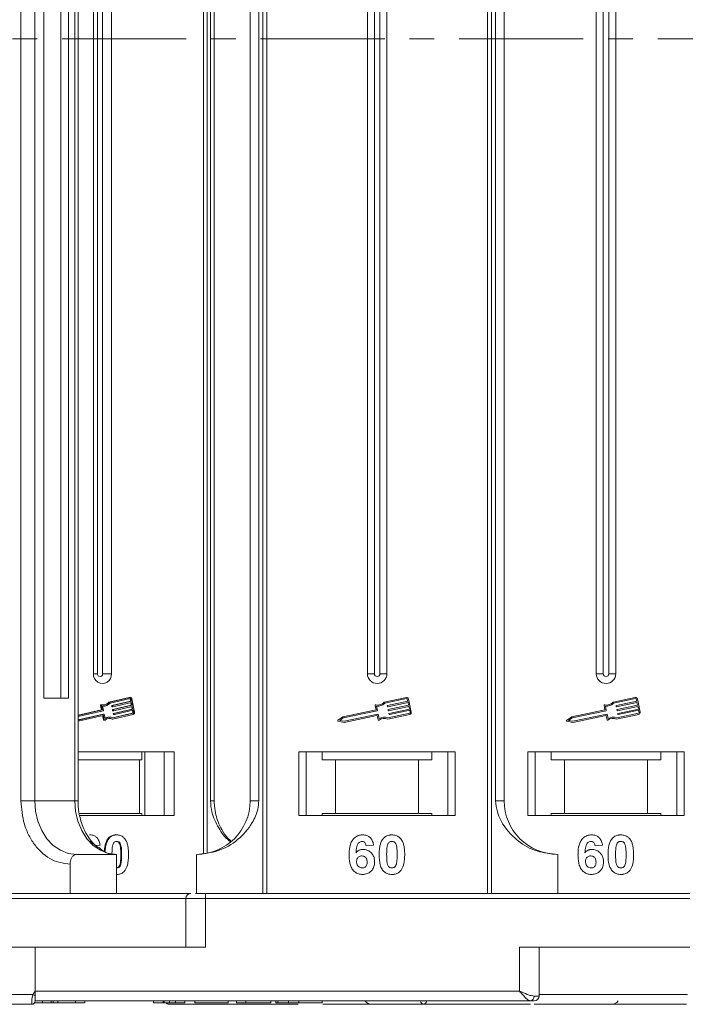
# Model space of a CAD drawing. Header units: millimetres. Extents: x -855 to 619, y 109 to 1142.
# Tile 8 of 74: x -284 to -216, y 344 to 445. Entities that reach past the tile are written whole.
import ezdxf

# ---------------------------------------------------------------- set-up
doc = ezdxf.new("R2010")
doc.units = ezdxf.units.MM
doc.linetypes.add('CENTERX2', pattern=[20.32, 12.7, -2.54, 2.54, -2.54])

msp = doc.modelspace()

# ---------------------------------------------------------------- linework, layer by layer
at = {"color": 7, "linetype": 'Continuous', "lineweight": 15}
for p, q in [((-259.351, 530.098), (-259.351, 442.598)), ((-258.932, 442.598), (-258.932, 530.098)), ((-236.356, 530.098), (-236.356, 442.598)), ((-235.936, 442.598), (-235.936, 530.098)), ((-265.412, 526.049), (-265.412, 442.598)), ((-265.046, 442.598), (-265.046, 525.987)), ((-284.1, 520.598), (-284.1, 442.598)), ((-282.694, 442.598), (-282.694, 520.598)), ((-278.594, 520.598), (-278.594, 442.598)), ((-278.258, 442.598), (-278.258, 520.598)), ((-264.707, 520.598), (-264.707, 442.598)), ((-264.318, 442.598), (-264.318, 520.598)), ((-260.644, 520.598), (-260.644, 442.598)), ((-259.758, 442.598), (-259.758, 520.598)), ((-235.529, 520.598), (-235.529, 442.598)), ((-234.644, 442.598), (-234.644, 520.598)), ((-281.748, 510.098), (-281.748, 442.598)), ((-280.001, 442.598), (-280.001, 510.098)), ((-279.225, 442.598), (-279.225, 510.098)), ((-276.672, 507.598), (-276.672, 442.598)), ((-276.257, 507.598), (-276.257, 442.598)), ((-275.735, 442.598), (-275.735, 507.598)), ((-274.84, 442.598), (-274.84, 507.598)), ((-248.644, 507.598), (-248.644, 442.598)), ((-247.929, 507.598), (-247.929, 442.598)), ((-247.359, 442.598), (-247.359, 507.598)), ((-246.644, 442.598), (-246.644, 507.598)), ((-225.214, 507.598), (-225.214, 442.598)), ((-224.499, 507.598), (-224.499, 442.598)), ((-223.929, 442.598), (-223.929, 507.598)), ((-223.214, 442.598), (-223.214, 507.598)), ((-284.1, 442.598), (-284.1, 364.598)), ((-282.694, 364.598), (-282.694, 442.598)), ((-281.748, 442.598), (-281.748, 375.098)), ((-280.001, 375.098), (-280.001, 442.598)), ((-279.225, 375.098), (-279.225, 442.598)), ((-278.594, 442.598), (-278.594, 364.598)), ((-278.258, 364.598), (-278.258, 442.598)), ((-276.672, 442.598), (-276.672, 377.598)), ((-276.257, 442.598), (-276.257, 377.598)), ((-275.735, 377.598), (-275.735, 442.598)), ((-274.84, 377.598), (-274.84, 442.598)), ((-265.412, 442.598), (-265.412, 359.147)), ((-265.046, 359.209), (-265.046, 442.598)), ((-264.707, 442.598), (-264.707, 364.598)), ((-264.318, 364.598), (-264.318, 442.598)), ((-260.644, 442.598), (-260.644, 364.598)), ((-259.758, 364.598), (-259.758, 442.598)), ((-259.351, 442.598), (-259.351, 355.098)), ((-258.932, 355.098), (-258.932, 442.598)), ((-248.644, 442.598), (-248.644, 377.598)), ((-247.929, 442.598), (-247.929, 377.598)), ((-247.359, 377.598), (-247.359, 442.598)), ((-246.644, 377.598), (-246.644, 442.598)), ((-236.356, 442.598), (-236.356, 355.098)), ((-235.936, 355.098), (-235.936, 442.598)), ((-235.529, 442.598), (-235.529, 364.598)), ((-234.644, 364.598), (-234.644, 442.598)), ((-225.214, 442.598), (-225.214, 377.598)), ((-224.499, 442.598), (-224.499, 377.598)), ((-223.929, 377.598), (-223.929, 442.598)), ((-223.214, 377.598), (-223.214, 442.598)), ((-276.257, 377.598), (-276.672, 377.598)), ((-274.84, 377.598), (-275.735, 377.598)), ((-247.929, 377.598), (-248.644, 377.598)), ((-246.644, 377.598), (-247.359, 377.598)), ((-224.499, 377.598), (-225.214, 377.598)), ((-223.214, 377.598), (-223.929, 377.598)), ((-281.748, 375.098), (-279.225, 375.098)), ((-273.01, 375.164), (-275.098, 374.683)), ((-272.93, 375.164), (-275.018, 374.683)), ((-273.01, 375.164), (-272.93, 375.164)), ((-272.897, 375.168), (-272.977, 375.168)), ((-244.647, 375.164), (-246.926, 374.683)), ((-221.218, 375.164), (-223.496, 374.683)), ((-275.943, 374.352), (-275.857, 373.908)), ((-275.943, 374.352), (-275.863, 374.352)), ((-275.81, 374.423), (-275.891, 374.423)), ((-275.863, 374.352), (-275.777, 373.908)), ((-275.741, 374.29), (-275.655, 373.846)), ((-275.69, 374.28), (-275.61, 374.28)), ((-275.098, 374.683), (-275.018, 374.683)), ((-272.908, 375.05), (-274.963, 374.576)), ((-274.809, 374.3), (-274.798, 374.242)), ((-274.809, 374.3), (-274.729, 374.3)), ((-274.718, 374.242), (-274.798, 374.242)), ((-272.88, 374.774), (-274.788, 374.334)), ((-274.788, 374.334), (-274.708, 374.334)), ((-274.771, 374.219), (-274.691, 374.219)), ((-274.718, 374.242), (-274.729, 374.3)), ((-272.802, 374.372), (-274.71, 373.932)), ((-274.708, 374.334), (-272.8, 374.774)), ((-272.777, 374.66), (-274.686, 374.22)), ((-274.63, 373.932), (-272.722, 374.372)), ((-272.699, 374.257), (-274.608, 373.817)), ((-272.924, 375.004), (-272.88, 374.774)), ((-272.844, 375.004), (-272.924, 375.004)), ((-272.88, 374.774), (-272.8, 374.774)), ((-272.854, 374.642), (-272.802, 374.372)), ((-272.8, 374.774), (-272.844, 375.004)), ((-272.802, 374.372), (-272.722, 374.372)), ((-272.722, 374.372), (-272.777, 374.66)), ((-272.776, 374.24), (-272.724, 373.97)), ((-272.472, 373.65), (-272.739, 375.029)), ((-272.644, 373.97), (-272.699, 374.257)), ((-247.848, 374.352), (-247.754, 373.908)), ((-247.715, 374.29), (-247.621, 373.846)), ((-244.623, 375.05), (-246.866, 374.576)), ((-246.598, 374.242), (-246.61, 374.3)), ((-246.587, 374.334), (-244.505, 374.774)), ((-244.481, 374.66), (-246.563, 374.22)), ((-246.502, 373.932), (-244.42, 374.372)), ((-244.396, 374.257), (-246.478, 373.817)), ((-244.505, 374.774), (-244.553, 375.004)), ((-244.42, 374.372), (-244.481, 374.66)), ((-244.147, 373.65), (-244.438, 375.029)), ((-244.335, 373.97), (-244.396, 374.257)), ((-224.419, 374.352), (-224.325, 373.908)), ((-224.285, 374.29), (-224.191, 373.846)), ((-221.193, 375.05), (-223.436, 374.576)), ((-223.168, 374.242), (-223.181, 374.3)), ((-223.158, 374.334), (-221.075, 374.774)), ((-221.051, 374.66), (-223.134, 374.22)), ((-223.073, 373.932), (-220.99, 374.372)), ((-220.966, 374.257), (-223.049, 373.817)), ((-221.075, 374.774), (-221.124, 375.004)), ((-220.99, 374.372), (-221.051, 374.66)), ((-220.718, 373.65), (-221.009, 375.029)), ((-220.905, 373.97), (-220.966, 374.257)), ((-275.857, 373.908), (-278.258, 373.354)), ((-275.777, 373.908), (-278.258, 373.336)), ((-275.676, 373.811), (-278.258, 373.216)), ((-278.258, 372.856), (-275.609, 373.466)), ((-275.689, 373.466), (-278.258, 372.874)), ((-278.258, 372.736), (-275.692, 373.327)), ((-275.857, 373.908), (-275.777, 373.908)), ((-275.74, 373.305), (-275.66, 372.889)), ((-275.74, 373.305), (-275.66, 373.305)), ((-275.689, 373.466), (-275.609, 373.466)), ((-275.604, 373.467), (-275.684, 373.467)), ((-275.66, 373.305), (-275.58, 372.889)), ((-275.577, 373.444), (-275.491, 373)), ((-275.008, 373.152), (-275.088, 373.152)), ((-274.731, 373.897), (-274.72, 373.84)), ((-274.731, 373.897), (-274.651, 373.897)), ((-274.72, 373.84), (-274.64, 373.84)), ((-274.71, 373.932), (-274.63, 373.932)), ((-272.699, 373.556), (-274.702, 373.094)), ((-274.693, 373.817), (-274.613, 373.817)), ((-274.684, 372.959), (-272.596, 373.441)), ((-274.674, 373.082), (-272.619, 373.556)), ((-274.653, 373.495), (-274.642, 373.438)), ((-274.653, 373.495), (-274.573, 373.495)), ((-274.64, 373.84), (-274.651, 373.897)), ((-274.642, 373.438), (-274.562, 373.438)), ((-272.724, 373.97), (-274.632, 373.53)), ((-274.632, 373.53), (-274.552, 373.53)), ((-274.616, 373.415), (-274.536, 373.415)), ((-274.562, 373.438), (-274.573, 373.495)), ((-274.552, 373.53), (-272.644, 373.97)), ((-272.622, 373.855), (-274.53, 373.415)), ((-272.724, 373.97), (-272.644, 373.97)), ((-272.619, 373.556), (-272.699, 373.556)), ((-272.698, 373.838), (-272.657, 373.625)), ((-272.657, 373.625), (-272.577, 373.625)), ((-272.577, 373.625), (-272.622, 373.855)), ((-251.153, 373.19), (-251.655, 372.839)), ((-251.105, 373.08), (-251.474, 372.822)), ((-247.754, 373.908), (-251.153, 373.19)), ((-247.644, 373.811), (-251.105, 373.08)), ((-251.032, 372.735), (-247.571, 373.466)), ((-251.031, 372.615), (-247.661, 373.327)), ((-247.627, 373.305), (-247.539, 372.889)), ((-247.536, 373.444), (-247.442, 373)), ((-246.562, 372.959), (-244.283, 373.441)), ((-246.55, 373.082), (-244.307, 373.556)), ((-246.513, 373.84), (-246.525, 373.897)), ((-246.428, 373.438), (-246.44, 373.495)), ((-246.417, 373.53), (-244.335, 373.97)), ((-244.311, 373.855), (-246.393, 373.415)), ((-244.262, 373.625), (-244.311, 373.855)), ((-227.723, 373.19), (-228.225, 372.839)), ((-227.676, 373.08), (-228.045, 372.822)), ((-224.325, 373.908), (-227.723, 373.19)), ((-224.214, 373.811), (-227.676, 373.08)), ((-227.603, 372.735), (-224.141, 373.466)), ((-227.602, 372.615), (-224.232, 373.327)), ((-224.197, 373.305), (-224.109, 372.889)), ((-224.107, 373.444), (-224.013, 373)), ((-223.132, 372.959), (-220.854, 373.441)), ((-223.121, 373.082), (-220.878, 373.556)), ((-223.083, 373.84), (-223.096, 373.897)), ((-222.998, 373.438), (-223.011, 373.495)), ((-222.988, 373.53), (-220.905, 373.97)), ((-220.881, 373.855), (-222.964, 373.415)), ((-220.833, 373.625), (-220.881, 373.855)), ((-275.58, 372.889), (-275.66, 372.889)), ((-275.607, 372.842), (-275.527, 372.842)), ((-274.764, 372.959), (-274.684, 372.959)), ((-251.632, 372.733), (-251.031, 372.615)), ((-251.474, 372.822), (-251.032, 372.735)), ((-228.203, 372.733), (-227.602, 372.615)), ((-228.045, 372.822), (-227.603, 372.735)), ((-268.425, 369.598), (-278.258, 369.598)), ((-271.733, 368.798), (-271.733, 369.598)), ((-271.434, 369.598), (-271.434, 363.098)), ((-269.426, 363.098), (-269.426, 369.598)), ((-268.425, 363.098), (-268.425, 369.598)), ((-239.644, 369.598), (-255.644, 369.598)), ((-255.644, 369.598), (-255.644, 363.098)), ((-254.894, 363.098), (-254.894, 369.598)), ((-253.257, 369.598), (-253.257, 368.798)), ((-242.03, 368.798), (-242.03, 369.598)), ((-240.394, 369.598), (-240.394, 363.098)), ((-239.644, 363.098), (-239.644, 369.598)), ((-216.214, 369.598), (-232.214, 369.598)), ((-232.214, 369.598), (-232.214, 363.098)), ((-231.464, 363.098), (-231.464, 369.598)), ((-229.828, 369.598), (-229.828, 368.798)), ((-218.601, 368.798), (-218.601, 369.598)), ((-216.964, 369.598), (-216.964, 363.098)), ((-216.214, 363.098), (-216.214, 369.598)), ((-278.258, 368.798), (-271.981, 368.798)), ((-271.981, 363.298), (-271.981, 368.798)), ((-271.981, 368.798), (-271.733, 368.798)), ((-253.257, 368.798), (-251.894, 368.798)), ((-251.894, 368.798), (-251.894, 363.298)), ((-251.894, 368.798), (-243.394, 368.798)), ((-243.394, 363.298), (-243.394, 368.798)), ((-243.394, 368.798), (-242.03, 368.798)), ((-229.828, 368.798), (-228.464, 368.798)), ((-228.464, 368.798), (-228.464, 363.298)), ((-228.464, 368.798), (-219.964, 368.798)), ((-219.964, 363.298), (-219.964, 368.798)), ((-219.964, 368.798), (-218.601, 368.798)), ((-284.1, 364.598), (-282.694, 364.598)), ((-282.694, 364.598), (-278.594, 364.598)), ((-278.594, 364.598), (-278.258, 364.598)), ((-264.707, 364.598), (-264.318, 364.598)), ((-260.644, 364.598), (-259.758, 364.598)), ((-235.529, 364.598), (-234.644, 364.598)), ((-278.139, 363.298), (-271.981, 363.298)), ((-278.096, 363.098), (-268.425, 363.098)), ((-271.733, 363.298), (-271.981, 363.298)), ((-271.733, 363.298), (-271.733, 363.098)), ((-255.644, 363.098), (-239.644, 363.098)), ((-251.894, 363.298), (-253.257, 363.298)), ((-253.257, 363.098), (-253.257, 363.298)), ((-251.894, 363.298), (-243.394, 363.298)), ((-242.03, 363.298), (-243.394, 363.298)), ((-242.03, 363.298), (-242.03, 363.098)), ((-232.214, 363.098), (-216.214, 363.098)), ((-228.464, 363.298), (-229.828, 363.298)), ((-229.828, 363.098), (-229.828, 363.298)), ((-228.464, 363.298), (-219.964, 363.298)), ((-218.601, 363.298), (-219.964, 363.298)), ((-218.601, 363.298), (-218.601, 363.098)), ((-277.011, 361.098), (-277.091, 361.098)), ((-274.29, 361.098), (-274.37, 361.098)), ((-276.005, 360.054), (-276.43, 360.003)), ((-275.125, 360.692), (-275.205, 360.692)), ((-248.003, 360.054), (-248.772, 359.97)), ((-224.573, 360.054), (-225.342, 359.97)), ((-278.426, 359.098), (-274.326, 359.098)), ((-274.326, 355.098), (-274.326, 359.098)), ((-273.796, 359.071), (-273.876, 359.071)), ((-266.144, 355.098), (-266.144, 359.098)), ((-229.144, 359.098), (-229.144, 355.098)), ((-279.056, 358.098), (-279.056, 355.098)), ((-273.875, 358.106), (-273.955, 358.106)), ((-274.29, 357.047), (-274.326, 357.047)), ((-265.215, 354.598), (-265.215, 355.098)), ((-215.644, 355.098), (-265.215, 355.098)), ((-303.771, 354.598), (-267.215, 354.598)), ((-267.215, 354.598), (-267.215, 349.598)), ((-267.215, 354.598), (-265.215, 354.598)), ((-265.215, 349.598), (-265.215, 354.598)), ((-265.215, 354.598), (-215.644, 354.598)), ((-303.771, 349.598), (-282.644, 349.598)), ((-282.644, 345.098), (-282.644, 349.598)), ((-282.644, 349.598), (-265.215, 349.598)), ((-215.644, 349.598), (-233.072, 349.598)), ((-233.072, 349.598), (-233.072, 345.098)), ((-231.072, 344.598), (-231.072, 349.598)), ((-282.878, 344.748), (-282.644, 345.098)), ((-233.072, 345.098), (-282.644, 345.098)), ((-314.035, 344.748), (-282.878, 344.748)), ((-282.706, 343.898), (-281.895, 343.898)), ((-282.644, 344.1), (-282.644, 344.098)), ((-282.644, 344.098), (-258.015, 344.098)), ((-277.688, 344.098), (-282.644, 344.098)), ((-282.644, 344.098), (-231.954, 344.098)), ((-281.895, 343.898), (-281.895, 344.098)), ((-281.895, 343.898), (-281.013, 343.898)), ((-281.013, 344.098), (-281.013, 343.898)), ((-281.013, 343.898), (-280.813, 343.898)), ((-280.813, 344.098), (-280.813, 343.898)), ((-280.333, 344.098), (-280.333, 343.898)), ((-278.526, 344.098), (-278.526, 343.898)), ((-277.576, 343.898), (-277.576, 344.098)), ((-270.515, 344.098), (-270.515, 343.898)), ((-269.554, 343.898), (-270.515, 343.898)), ((-269.554, 344.098), (-269.554, 343.898)), ((-269.424, 344.098), (-269.424, 343.898)), ((-268.909, 344.098), (-268.909, 343.898)), ((-268.272, 344.098), (-268.272, 343.898)), ((-268.272, 343.898), (-267.31, 343.898)), ((-267.31, 344.098), (-266.285, 344.098)), ((-267.31, 344.098), (-267.31, 343.898)), ((-266.285, 344.098), (-266.285, 343.898)), ((-266.285, 343.898), (-262.887, 343.898)), ((-262.887, 344.098), (-262.887, 343.898)), ((-262.054, 344.098), (-262.054, 343.898)), ((-262.054, 343.898), (-261.092, 343.898)), ((-261.092, 344.098), (-261.092, 343.898)), ((-261.092, 343.898), (-258.528, 343.898)), ((-258.528, 344.098), (-258.528, 343.898)), ((-258.015, 344.098), (-258.015, 343.898)), ((-257.792, 344.098), (-257.792, 343.898)), ((-256.704, 344.098), (-256.704, 343.898)), ((-255.651, 344.098), (-255.651, 343.898)), ((-253.272, 344.098), (-248.904, 344.098)), ((-253.272, 344.098), (-250.28, 344.098)), ((-253.272, 344.098), (-253.272, 343.898)), ((-231.581, 344.598), (-231.072, 344.598)), ((-231.072, 344.748), (-215.878, 344.748)), ((-282.994, 343.748), (-282.994, 343.748)), ((-268.904, 343.748), (-268.905, 343.748)), ((-255.715, 343.748), (-268.904, 343.748)), ((-248.319, 343.748), (-253.208, 343.748))]:
    msp.add_line(p, q, dxfattribs=at)
at = {"color": 1, "linetype": 'CENTERX2', "lineweight": 13}
msp.add_line((444.01, 442.598), (-394.073, 442.598), dxfattribs=at)
at = {"color": 7, "linetype": 'Continuous', "lineweight": 15, "flags": 128}
for points in [[(-272.977, 375.168), (-272.979, 375.168), (-273.01, 375.164)], [(-275.739, 374.281), (-275.715, 374.28), (-275.69, 374.28)], [(-275.684, 373.467), (-275.684, 373.467), (-275.689, 373.466)], [(-278.426, 359.098), (-279.258, 359.203), (-280.059, 359.516), (-280.797, 360.025), (-281.444, 360.709), (-281.974, 361.542), (-282.369, 362.493), (-282.612, 363.525), (-282.694, 364.598)], [(-278.594, 364.598), (-278.512, 363.525), (-278.269, 362.493), (-277.875, 361.542), (-277.344, 360.709), (-276.697, 360.025), (-275.96, 359.516), (-275.159, 359.203), (-274.326, 359.098)]]:
    msp.add_lwpolyline(points, dxfattribs=at)
at = {"color": 7, "linetype": 'Continuous', "lineweight": 15}
for centre, radius, start, end in [((-275.756, 377.533), 0.919, 175.9743, 4.0257), ((-275.996, 377.579), 0.262, 175.9743, 4.0257), ((-247.644, 377.598), 1, 180, 0), ((-247.644, 377.598), 0.285, 180, 0), ((-224.214, 377.598), 1, 180, 0), ((-224.214, 377.598), 0.285, 180, 0), ((-272.899, 375.005), 0.162, 8.32416, 100.8818), ((-244.611, 374.992), 0.176, 11.9297, 101.9297), ((-221.181, 374.992), 0.176, 11.9297, 101.9297), ((-275.888, 374.366), 0.0572, 92.84729, 193.92895), ((-275.809, 374.366), 0.0562, 78.9022, 194.44444), ((-275.611, 375.158), 0.76, 255.78244, 321.29256), ((-275.613, 375.144), 0.863, 261.47043, 318.84219), ((-275.7, 375.172), 0.775, 273.67907, 320.9117), ((-274.78, 374.306), 0.0294, 105.60851, 192.74305), ((-274.771, 374.246), 0.0274, 188.63445, 268.36057), ((-274.7, 374.306), 0.0294, 105.60851, 192.74305), ((-274.691, 374.246), 0.0271, 188.32416, 280.8818), ((-272.982, 374.994), 0.0591, 10.3902, 52.74216), ((-272.898, 374.996), 0.0541, 8.32416, 100.8818), ((-247.791, 374.365), 0.0587, 76.41469, 191.9297), ((-247.572, 375.27), 0.873, 256.41469, 317.74736), ((-247.572, 375.27), 0.99, 261.69305, 315.48899), ((-246.581, 374.306), 0.0294, 101.9297, 191.9297), ((-246.569, 374.248), 0.0294, 191.9297, 281.9297), ((-244.611, 374.992), 0.0587, 11.9297, 101.9297), ((-224.361, 374.365), 0.0587, 76.41469, 191.9297), ((-224.142, 375.27), 0.873, 256.41469, 317.74736), ((-224.142, 375.27), 0.99, 261.69305, 315.48899), ((-223.152, 374.306), 0.0294, 101.9297, 191.9297), ((-223.14, 374.248), 0.0294, 191.9297, 281.9297), ((-221.181, 374.992), 0.0587, 11.9297, 101.9297), ((-275.77, 373.299), 0.0306, 10.77909, 32.19325), ((-275.687, 373.301), 0.0271, 8.32416, 100.8818), ((-275.684, 373.84), 0.0294, 285.60851, 12.74305), ((-275.604, 373.44), 0.0271, 8.32416, 100.8818), ((-275.086, 372.303), 0.849, 90.15732, 119.17631), ((-275.009, 372.308), 0.843, 66.58618, 124.90611), ((-274.702, 373.904), 0.0294, 105.60851, 192.74305), ((-274.693, 373.844), 0.0274, 188.63445, 268.36057), ((-274.624, 373.502), 0.0294, 105.60851, 192.74305), ((-274.622, 373.904), 0.0294, 105.60851, 192.74305), ((-274.615, 373.442), 0.0274, 188.63445, 268.36057), ((-274.613, 373.844), 0.0271, 188.32416, 280.8818), ((-274.544, 373.502), 0.0294, 105.60851, 192.74305), ((-274.535, 373.442), 0.0271, 188.32416, 280.8818), ((-272.714, 373.612), 0.0588, 285.60851, 12.74305), ((-272.634, 373.612), 0.0588, 285.60851, 12.74305), ((-272.644, 373.611), 0.176, 285.60851, 12.74305), ((-247.655, 373.299), 0.0294, 11.9297, 101.9297), ((-247.65, 373.84), 0.0294, 281.9297, 11.9297), ((-247.565, 373.438), 0.0294, 11.9297, 101.9297), ((-246.915, 372.161), 0.99, 68.37041, 122.16635), ((-246.496, 373.904), 0.0294, 101.9297, 191.9297), ((-246.484, 373.846), 0.0294, 191.9297, 281.9297), ((-246.411, 373.501), 0.0294, 101.9297, 191.9297), ((-246.399, 373.444), 0.0294, 191.9297, 281.9297), ((-244.319, 373.613), 0.0587, 281.9297, 11.9297), ((-244.319, 373.613), 0.176, 281.9297, 11.9297), ((-224.226, 373.299), 0.0294, 11.9297, 101.9297), ((-224.22, 373.84), 0.0294, 281.9297, 11.9297), ((-224.135, 373.438), 0.0294, 11.9297, 101.9297), ((-223.486, 372.161), 0.99, 68.37041, 122.16635), ((-223.067, 373.904), 0.0294, 101.9297, 191.9297), ((-223.055, 373.846), 0.0294, 191.9297, 281.9297), ((-222.982, 373.501), 0.0294, 101.9297, 191.9297), ((-222.97, 373.444), 0.0294, 191.9297, 281.9297), ((-220.89, 373.613), 0.0587, 281.9297, 11.9297), ((-220.89, 373.613), 0.176, 281.9297, 11.9297), ((-275.606, 372.897), 0.055, 188.75058, 268.24443), ((-275.527, 372.896), 0.0528, 187.30514, 308.70232), ((-275.009, 372.287), 0.747, 64.22467, 130.55629), ((-275.09, 372.29), 0.745, 64.0967, 86.80338), ((-251.621, 372.791), 0.0587, 124.95116, 258.90824), ((-247.481, 372.901), 0.0587, 191.9297, 307.44471), ((-246.915, 372.161), 0.873, 66.11204, 127.44471), ((-228.192, 372.791), 0.0587, 124.95116, 258.90824), ((-224.052, 372.901), 0.0587, 191.9297, 307.44471), ((-223.486, 372.161), 0.873, 66.11204, 127.44471), ((-266.144, 364.598), 5.5, 270, 0), ((-229.144, 364.598), 5.5, 180, 270), ((-266.715, 354.598), 0.5, 90, 180), ((-282.994, 344.098), 0.35, 269.99809, 359.99965), ((-247.099, 411.675), 75.89, 241.87179, 242.07191), ((-268.9, 344.062), 0.314, 212.2896, 269.08367), ((-268.899, 344.063), 0.315, 212.33222, 269.07037), ((-248.144, 344.748), 1, 221.2946, 270), ((-242.868, 344.084), 0.336, 177.61012, 267.39185), ((-242.866, 344.084), 0.337, 177.69097, 267.38556), ((-232.029, 344.542), 0.451, 279.5202, 7.08135), ((-231.572, 344.598), 0.5, 270, 0), ((-223.714, 344.748), 1, 270, 319.04573)]:
    msp.add_arc(centre, radius, start, end, dxfattribs=at)
for points, knots in [([(-284.1, 364.598), (-284.033, 363.78), (-283.929, 362.522), (-283.3, 361.009), (-282.649, 359.968), (-281.841, 359.129), (-280.667, 358.318), (-279.691, 358.185), (-279.056, 358.098)], [0, 0, 0, 0, 0.2394568, 0.3683607, 0.5, 0.6316393, 0.7605432, 1, 1, 1, 1]), ([(-276.223, 359.814), (-276.413, 359.973), (-276.816, 360.311), (-277.345, 361.052), (-277.751, 361.864), (-278.016, 362.667), (-278.211, 363.546), (-278.241, 364.2), (-278.258, 364.598)], [0, 0, 0, 0, 0.1650514, 0.3504811, 0.5346485, 0.6686477, 0.7985185, 1, 1, 1, 1]), ([(-266.144, 359.098), (-265.384, 359.174), (-263.864, 359.327), (-261.842, 360.517), (-260.51, 362.067), (-259.849, 363.511), (-259.783, 364.304), (-259.758, 364.598)], [0, 0, 0, 0, 0.2490962, 0.4982428, 0.745205, 0.90541, 1, 1, 1, 1]), ([(-264.707, 364.598), (-264.672, 364.206), (-264.581, 363.203), (-263.877, 361.791), (-263.198, 360.751), (-262.707, 360.441), (-262.673, 360.42)], [0, 0, 0, 0, 0.2329849, 0.5954212, 0.9719946, 1, 1, 1, 1]), ([(-262.602, 360.465), (-262.715, 360.564), (-263.084, 360.888), (-263.53, 361.57), (-263.923, 362.382), (-264.171, 363.189), (-264.299, 363.917), (-264.313, 364.406), (-264.318, 364.598)], [0, 0, 0, 0, 0.1028391, 0.3379815, 0.5318824, 0.6901784, 0.878204, 1, 1, 1, 1]), ([(-235.529, 364.598), (-235.485, 364.207), (-235.374, 363.208), (-234.551, 361.754), (-233.181, 360.341), (-231.315, 359.305), (-229.865, 359.167), (-229.144, 359.098)], [0, 0, 0, 0, 0.12571337, 0.32127574, 0.5244662, 0.76348402, 1, 1, 1, 1]), ([(-277.011, 361.098), (-276.886, 361.087), (-276.661, 361.068), (-276.374, 360.884), (-276.153, 360.607), (-276.047, 360.31), (-276.014, 360.111), (-276.005, 360.054)], [0, 0, 0, 0, 0.2426908, 0.4390024, 0.635006, 0.8950587, 1, 1, 1, 1]), ([(-274.37, 361.098), (-274.431, 361.095), (-274.554, 361.091), (-274.736, 361.048), (-274.91, 360.97), (-275.043, 360.873), (-275.139, 360.776), (-275.183, 360.72), (-275.205, 360.692)], [0, 0, 0, 0, 0.1936008, 0.3905147, 0.5848165, 0.7866715, 0.8927878, 1, 1, 1, 1]), ([(-275.125, 360.692), (-275.084, 360.742), (-275.002, 360.844), (-274.847, 360.959), (-274.674, 361.042), (-274.519, 361.08), (-274.39, 361.095), (-274.323, 361.097), (-274.29, 361.098)], [0, 0, 0, 0, 0.1937762, 0.3936, 0.5878635, 0.7889077, 0.894169, 1, 1, 1, 1]), ([(-274.29, 361.098), (-274.228, 361.096), (-274.105, 361.091), (-273.923, 361.047), (-273.749, 360.97), (-273.616, 360.871), (-273.518, 360.773), (-273.474, 360.715), (-273.451, 360.687)], [0, 0, 0, 0, 0.1926273, 0.3886837, 0.5820134, 0.7832006, 0.8910383, 1, 1, 1, 1]), ([(-250.515, 359.044), (-250.513, 359.177), (-250.504, 359.579), (-250.413, 360.135), (-250.135, 360.643), (-249.788, 360.946), (-249.418, 361.083), (-249.185, 361.094), (-249.1, 361.098)], [0, 0, 0, 0, 0.1423372, 0.4291269, 0.5899433, 0.7512055, 0.9098946, 1, 1, 1, 1]), ([(-249.1, 361.098), (-248.964, 361.087), (-248.718, 361.068), (-248.406, 360.884), (-248.165, 360.607), (-248.049, 360.31), (-248.013, 360.111), (-248.003, 360.054)], [0, 0, 0, 0, 0.2426908, 0.4390024, 0.635006, 0.8950587, 1, 1, 1, 1]), ([(-247.043, 360.692), (-246.998, 360.742), (-246.908, 360.844), (-246.739, 360.959), (-246.551, 361.042), (-246.381, 361.08), (-246.24, 361.095), (-246.167, 361.097), (-246.131, 361.098)], [0, 0, 0, 0, 0.1937762, 0.3936, 0.5878635, 0.7889077, 0.894169, 1, 1, 1, 1]), ([(-246.131, 361.098), (-246.064, 361.096), (-245.929, 361.091), (-245.731, 361.047), (-245.541, 360.97), (-245.396, 360.871), (-245.289, 360.773), (-245.24, 360.715), (-245.216, 360.687)], [0, 0, 0, 0, 0.1926273, 0.3886837, 0.5820134, 0.7832006, 0.8910383, 1, 1, 1, 1]), ([(-227.086, 359.044), (-227.083, 359.177), (-227.074, 359.579), (-226.984, 360.135), (-226.705, 360.643), (-226.359, 360.946), (-225.989, 361.083), (-225.755, 361.094), (-225.671, 361.098)], [0, 0, 0, 0, 0.1423372, 0.4291269, 0.5899433, 0.7512055, 0.9098946, 1, 1, 1, 1]), ([(-225.671, 361.098), (-225.535, 361.087), (-225.289, 361.068), (-224.976, 360.884), (-224.735, 360.607), (-224.62, 360.31), (-224.584, 360.111), (-224.573, 360.054)], [0, 0, 0, 0, 0.2426908, 0.4390024, 0.635006, 0.8950587, 1, 1, 1, 1]), ([(-223.613, 360.692), (-223.569, 360.742), (-223.479, 360.844), (-223.31, 360.959), (-223.121, 361.042), (-222.952, 361.08), (-222.811, 361.095), (-222.738, 361.097), (-222.701, 361.098)], [0, 0, 0, 0, 0.1937762, 0.3936, 0.5878635, 0.7889077, 0.894169, 1, 1, 1, 1]), ([(-222.701, 361.098), (-222.635, 361.096), (-222.5, 361.091), (-222.302, 361.047), (-222.111, 360.97), (-221.967, 360.871), (-221.86, 360.773), (-221.811, 360.715), (-221.786, 360.687)], [0, 0, 0, 0, 0.1926273, 0.3886837, 0.5820134, 0.7832006, 0.8910383, 1, 1, 1, 1]), ([(-276.71, 359.97), (-276.721, 360.047), (-276.739, 360.169), (-276.822, 360.314), (-276.918, 360.394), (-277.017, 360.427), (-277.078, 360.43), (-277.101, 360.431)], [0, 0, 0, 0, 0.33384, 0.5245467, 0.7163724, 0.8918244, 1, 1, 1, 1]), ([(-275.205, 360.692), (-275.241, 360.637), (-275.314, 360.528), (-275.415, 360.293), (-275.495, 359.988), (-275.542, 359.681), (-275.553, 359.494), (-275.556, 359.432)], [0, 0, 0, 0, 0.1500294, 0.3029906, 0.5790035, 0.861296, 1, 1, 1, 1]), ([(-275.477, 359.411), (-275.477, 359.433), (-275.472, 359.625), (-275.412, 360.042), (-275.286, 360.463), (-275.141, 360.669), (-275.125, 360.692)], [0, 0, 0, 0, 0.050119, 0.425699, 0.9365787, 1, 1, 1, 1]), ([(-274.783, 359.071), (-274.783, 359.137), (-274.782, 359.271), (-274.776, 359.451), (-274.767, 359.613), (-274.754, 359.756), (-274.737, 359.898), (-274.715, 359.992), (-274.704, 360.039)], [0, 0, 0, 0, 0.20527, 0.4106157, 0.5571475, 0.7038444, 0.8514751, 1, 1, 1, 1]), ([(-274.704, 360.039), (-274.683, 360.108), (-274.648, 360.22), (-274.549, 360.346), (-274.435, 360.412), (-274.345, 360.429), (-274.295, 360.431), (-274.29, 360.431)], [0, 0, 0, 0, 0.3348035, 0.5425606, 0.750382, 0.9707212, 1, 1, 1, 1]), ([(-274.37, 360.431), (-274.317, 360.425), (-274.224, 360.415), (-274.107, 360.341), (-274.005, 360.2), (-273.914, 359.929), (-273.881, 359.532), (-273.878, 359.226), (-273.876, 359.071)], [0, 0, 0, 0, 0.1056461, 0.1862213, 0.267042, 0.4315406, 0.7127076, 1, 1, 1, 1]), ([(-274.29, 360.431), (-274.237, 360.425), (-274.144, 360.415), (-274.027, 360.341), (-273.925, 360.2), (-273.834, 359.929), (-273.801, 359.532), (-273.798, 359.226), (-273.796, 359.071)], [0, 0, 0, 0, 0.1056461, 0.1862213, 0.267042, 0.4315406, 0.7127076, 1, 1, 1, 1]), ([(-273.451, 360.687), (-273.415, 360.633), (-273.342, 360.523), (-273.246, 360.291), (-273.163, 359.996), (-273.118, 359.665), (-273.095, 359.355), (-273.092, 359.165), (-273.091, 359.071)], [0, 0, 0, 0, 0.118432, 0.2393289, 0.4494336, 0.6641784, 0.8318201, 1, 1, 1, 1]), ([(-249.199, 360.431), (-249.253, 360.426), (-249.361, 360.415), (-249.514, 360.315), (-249.655, 360.143), (-249.764, 359.781), (-249.788, 359.481), (-249.805, 359.276)], [0, 0, 0, 0, 0.1120492, 0.2243802, 0.3701146, 0.5702758, 1, 1, 1, 1]), ([(-248.772, 359.97), (-248.784, 360.047), (-248.804, 360.169), (-248.894, 360.314), (-249, 360.394), (-249.108, 360.427), (-249.174, 360.43), (-249.199, 360.431)], [0, 0, 0, 0, 0.33384, 0.5245467, 0.7163724, 0.8918244, 1, 1, 1, 1]), ([(-247.439, 359.079), (-247.436, 359.212), (-247.431, 359.515), (-247.359, 360.043), (-247.218, 360.463), (-247.06, 360.669), (-247.043, 360.692)], [0, 0, 0, 0, 0.2373811, 0.5389182, 0.9490817, 1, 1, 1, 1]), ([(-246.669, 359.071), (-246.669, 359.137), (-246.668, 359.271), (-246.662, 359.451), (-246.652, 359.613), (-246.638, 359.756), (-246.619, 359.898), (-246.595, 359.992), (-246.584, 360.039)], [0, 0, 0, 0, 0.20527, 0.4106157, 0.5571475, 0.7038444, 0.8514751, 1, 1, 1, 1]), ([(-246.584, 360.039), (-246.56, 360.108), (-246.522, 360.22), (-246.414, 360.346), (-246.29, 360.412), (-246.191, 360.429), (-246.137, 360.431), (-246.131, 360.431)], [0, 0, 0, 0, 0.33480351, 0.54256063, 0.75038199, 0.9707212, 1, 1, 1, 1]), ([(-246.131, 360.431), (-246.073, 360.425), (-245.972, 360.415), (-245.844, 360.341), (-245.733, 360.2), (-245.634, 359.929), (-245.597, 359.532), (-245.594, 359.226), (-245.592, 359.071)], [0, 0, 0, 0, 0.1056461, 0.1862213, 0.267042, 0.4315406, 0.7127076, 1, 1, 1, 1]), ([(-245.216, 360.687), (-245.176, 360.633), (-245.097, 360.523), (-244.992, 360.291), (-244.902, 359.996), (-244.852, 359.665), (-244.827, 359.355), (-244.824, 359.165), (-244.823, 359.071)], [0, 0, 0, 0, 0.118432, 0.2393289, 0.4494336, 0.6641784, 0.8318201, 1, 1, 1, 1]), ([(-225.769, 360.431), (-225.823, 360.426), (-225.932, 360.415), (-226.084, 360.315), (-226.226, 360.143), (-226.334, 359.781), (-226.359, 359.481), (-226.375, 359.276)], [0, 0, 0, 0, 0.1120492, 0.2243802, 0.3701146, 0.5702758, 1, 1, 1, 1]), ([(-225.342, 359.97), (-225.355, 360.047), (-225.374, 360.169), (-225.465, 360.314), (-225.57, 360.394), (-225.678, 360.427), (-225.744, 360.43), (-225.769, 360.431)], [0, 0, 0, 0, 0.33384, 0.5245467, 0.7163724, 0.8918244, 1, 1, 1, 1]), ([(-224.009, 359.079), (-224.007, 359.212), (-224.002, 359.515), (-223.929, 360.043), (-223.788, 360.463), (-223.631, 360.669), (-223.613, 360.692)], [0, 0, 0, 0, 0.2373811, 0.5389182, 0.9490817, 1, 1, 1, 1]), ([(-223.24, 359.071), (-223.239, 359.137), (-223.238, 359.271), (-223.233, 359.451), (-223.222, 359.613), (-223.208, 359.756), (-223.19, 359.898), (-223.166, 359.992), (-223.154, 360.039)], [0, 0, 0, 0, 0.20527, 0.4106157, 0.5571475, 0.7038444, 0.8514751, 1, 1, 1, 1]), ([(-223.154, 360.039), (-223.131, 360.108), (-223.092, 360.22), (-222.984, 360.346), (-222.861, 360.412), (-222.762, 360.429), (-222.708, 360.431), (-222.701, 360.431)], [0, 0, 0, 0, 0.33480351, 0.54256063, 0.75038199, 0.9707212, 1, 1, 1, 1]), ([(-222.701, 360.431), (-222.644, 360.425), (-222.543, 360.415), (-222.414, 360.341), (-222.304, 360.2), (-222.204, 359.929), (-222.168, 359.532), (-222.165, 359.226), (-222.163, 359.071)], [0, 0, 0, 0, 0.1056461, 0.1862213, 0.267042, 0.4315406, 0.7127076, 1, 1, 1, 1]), ([(-221.786, 360.687), (-221.747, 360.633), (-221.668, 360.523), (-221.562, 360.291), (-221.472, 359.996), (-221.422, 359.665), (-221.397, 359.355), (-221.395, 359.165), (-221.394, 359.071)], [0, 0, 0, 0, 0.118432, 0.2393289, 0.4494336, 0.6641784, 0.8318201, 1, 1, 1, 1]), ([(-279.056, 358.098), (-279.049, 358.21), (-279.035, 358.435), (-278.927, 358.735), (-278.767, 358.961), (-278.589, 359.081), (-278.472, 359.093), (-278.426, 359.098)], [0, 0, 0, 0, 0.2146939, 0.4293877, 0.6440816, 0.8587754, 1, 1, 1, 1]), ([(-274.326, 359.098), (-274.825, 359.135), (-275.486, 359.184), (-276.039, 359.723), (-276.175, 359.856)], [0, 0, 0, 0, 0.7540524, 1, 1, 1, 1]), ([(-273.876, 359.071), (-273.877, 359.004), (-273.878, 358.871), (-273.883, 358.69), (-273.892, 358.529), (-273.905, 358.387), (-273.922, 358.245), (-273.944, 358.152), (-273.955, 358.106)], [0, 0, 0, 0, 0.2059417, 0.4119594, 0.558149, 0.7045024, 0.8518015, 1, 1, 1, 1]), ([(-273.796, 359.071), (-273.797, 359.004), (-273.798, 358.871), (-273.803, 358.69), (-273.812, 358.529), (-273.825, 358.387), (-273.842, 358.245), (-273.864, 358.152), (-273.875, 358.106)], [0, 0, 0, 0, 0.2059417, 0.4119594, 0.558149, 0.7045024, 0.8518015, 1, 1, 1, 1]), ([(-273.091, 359.071), (-273.093, 358.937), (-273.098, 358.634), (-273.163, 358.114), (-273.289, 357.691), (-273.433, 357.483), (-273.454, 357.453)], [0, 0, 0, 0, 0.2366286, 0.5373614, 0.9329864, 1, 1, 1, 1]), ([(-249.158, 357.047), (-249.293, 357.057), (-249.565, 357.078), (-249.925, 357.279), (-250.217, 357.584), (-250.457, 358.12), (-250.511, 358.631), (-250.515, 358.986), (-250.515, 359.044)], [0, 0, 0, 0, 0.1482689, 0.2976473, 0.4424214, 0.6078512, 0.9356585, 1, 1, 1, 1]), ([(-249.805, 359.276), (-249.758, 359.324), (-249.664, 359.422), (-249.518, 359.514), (-249.391, 359.563), (-249.292, 359.591), (-249.188, 359.607), (-249.118, 359.609), (-249.082, 359.611)], [0, 0, 0, 0, 0.2436536, 0.4957602, 0.6178923, 0.7415029, 0.8700251, 1, 1, 1, 1]), ([(-249.082, 359.611), (-248.946, 359.598), (-248.674, 359.574), (-248.326, 359.358), (-248.06, 359.056), (-247.919, 358.703), (-247.906, 358.459), (-247.9, 358.351)], [0, 0, 0, 0, 0.2102159, 0.4219747, 0.6200164, 0.8310369, 1, 1, 1, 1]), ([(-246.131, 357.047), (-246.266, 357.057), (-246.538, 357.077), (-246.892, 357.275), (-247.18, 357.589), (-247.413, 358.2), (-247.428, 358.72), (-247.439, 359.079)], [0, 0, 0, 0, 0.1475277, 0.2965695, 0.43214, 0.6087374, 1, 1, 1, 1]), ([(-246.131, 357.713), (-246.199, 357.721), (-246.309, 357.734), (-246.438, 357.821), (-246.541, 357.971), (-246.634, 358.243), (-246.663, 358.633), (-246.667, 358.924), (-246.669, 359.071)], [0, 0, 0, 0, 0.12535101, 0.20219736, 0.27918241, 0.45974211, 0.72796797, 1, 1, 1, 1]), ([(-245.592, 359.071), (-245.593, 359.004), (-245.594, 358.871), (-245.6, 358.69), (-245.61, 358.529), (-245.624, 358.387), (-245.642, 358.245), (-245.666, 358.152), (-245.678, 358.106)], [0, 0, 0, 0, 0.2059417, 0.4119594, 0.558149, 0.7045024, 0.8518015, 1, 1, 1, 1]), ([(-244.823, 359.071), (-244.825, 358.937), (-244.83, 358.634), (-244.901, 358.114), (-245.039, 357.691), (-245.196, 357.483), (-245.219, 357.453)], [0, 0, 0, 0, 0.2366286, 0.5373614, 0.9329864, 1, 1, 1, 1]), ([(-225.729, 357.047), (-225.864, 357.057), (-226.135, 357.078), (-226.495, 357.279), (-226.787, 357.584), (-227.027, 358.12), (-227.082, 358.631), (-227.085, 358.986), (-227.086, 359.044)], [0, 0, 0, 0, 0.1482689, 0.2976473, 0.4424214, 0.6078512, 0.9356585, 1, 1, 1, 1]), ([(-226.375, 359.276), (-226.329, 359.324), (-226.234, 359.422), (-226.089, 359.514), (-225.962, 359.563), (-225.863, 359.591), (-225.759, 359.607), (-225.688, 359.609), (-225.652, 359.611)], [0, 0, 0, 0, 0.2436536, 0.4957602, 0.6178923, 0.7415029, 0.8700251, 1, 1, 1, 1]), ([(-225.652, 359.611), (-225.517, 359.598), (-225.244, 359.574), (-224.896, 359.358), (-224.63, 359.056), (-224.489, 358.703), (-224.476, 358.459), (-224.471, 358.351)], [0, 0, 0, 0, 0.2102159, 0.4219747, 0.6200164, 0.8310369, 1, 1, 1, 1]), ([(-222.701, 357.047), (-222.837, 357.057), (-223.108, 357.077), (-223.462, 357.275), (-223.75, 357.589), (-223.984, 358.2), (-223.999, 358.72), (-224.009, 359.079)], [0, 0, 0, 0, 0.1475277, 0.2965695, 0.43214, 0.6087374, 1, 1, 1, 1]), ([(-222.701, 357.713), (-222.769, 357.721), (-222.879, 357.734), (-223.008, 357.821), (-223.111, 357.971), (-223.204, 358.243), (-223.234, 358.633), (-223.238, 358.924), (-223.24, 359.071)], [0, 0, 0, 0, 0.12535101, 0.20219736, 0.27918241, 0.45974211, 0.72796797, 1, 1, 1, 1]), ([(-222.163, 359.071), (-222.163, 359.004), (-222.164, 358.871), (-222.17, 358.69), (-222.18, 358.529), (-222.194, 358.387), (-222.213, 358.245), (-222.237, 358.152), (-222.249, 358.106)], [0, 0, 0, 0, 0.2059417, 0.4119594, 0.558149, 0.7045024, 0.8518015, 1, 1, 1, 1]), ([(-221.394, 359.071), (-221.396, 358.937), (-221.401, 358.634), (-221.472, 358.114), (-221.609, 357.691), (-221.767, 357.483), (-221.789, 357.453)], [0, 0, 0, 0, 0.2366286, 0.5373614, 0.9329864, 1, 1, 1, 1]), ([(-273.955, 358.106), (-273.976, 358.037), (-274.011, 357.925), (-274.11, 357.8), (-274.215, 357.735), (-274.291, 357.724), (-274.326, 357.719)], [0, 0, 0, 0, 0.3603027, 0.5835335, 0.8068901, 1, 1, 1, 1]), ([(-273.875, 358.106), (-273.896, 358.037), (-273.931, 357.925), (-274.029, 357.8), (-274.141, 357.734), (-274.232, 357.716), (-274.282, 357.714), (-274.29, 357.713)], [0, 0, 0, 0, 0.3336776, 0.5404125, 0.7472639, 0.9612091, 1, 1, 1, 1]), ([(-249.746, 358.369), (-249.741, 358.451), (-249.733, 358.587), (-249.642, 358.757), (-249.52, 358.865), (-249.371, 358.934), (-249.264, 358.941), (-249.212, 358.944)], [0, 0, 0, 0, 0.2767209, 0.4568705, 0.6370074, 0.8240683, 1, 1, 1, 1]), ([(-249.173, 357.713), (-249.241, 357.72), (-249.378, 357.735), (-249.553, 357.852), (-249.68, 358.009), (-249.738, 358.191), (-249.743, 358.311), (-249.746, 358.369)], [0, 0, 0, 0, 0.2079047, 0.4199807, 0.6306256, 0.821735, 1, 1, 1, 1]), ([(-249.212, 358.944), (-249.144, 358.939), (-249.019, 358.929), (-248.859, 358.834), (-248.74, 358.699), (-248.678, 358.515), (-248.672, 358.382), (-248.669, 358.312)], [0, 0, 0, 0, 0.2137567, 0.3949441, 0.5765849, 0.7773109, 1, 1, 1, 1]), ([(-248.669, 358.312), (-248.673, 358.226), (-248.68, 358.088), (-248.753, 357.909), (-248.863, 357.8), (-249.007, 357.726), (-249.114, 357.718), (-249.173, 357.713)], [0, 0, 0, 0, 0.28869741, 0.46355259, 0.63994173, 0.80180841, 1, 1, 1, 1]), ([(-247.9, 358.351), (-247.908, 358.217), (-247.924, 357.947), (-248.089, 357.565), (-248.375, 357.266), (-248.748, 357.075), (-249.021, 357.056), (-249.158, 357.047)], [0, 0, 0, 0, 0.1978309, 0.3972998, 0.5989102, 0.7987412, 1, 1, 1, 1]), ([(-245.678, 358.106), (-245.702, 358.037), (-245.739, 357.925), (-245.847, 357.8), (-245.969, 357.734), (-246.068, 357.716), (-246.122, 357.714), (-246.131, 357.713)], [0, 0, 0, 0, 0.3336776, 0.54041252, 0.7472639, 0.96120914, 1, 1, 1, 1]), ([(-226.317, 358.369), (-226.312, 358.451), (-226.304, 358.587), (-226.213, 358.757), (-226.09, 358.865), (-225.942, 358.934), (-225.834, 358.941), (-225.782, 358.944)], [0, 0, 0, 0, 0.2767209, 0.4568705, 0.6370074, 0.8240683, 1, 1, 1, 1]), ([(-225.744, 357.713), (-225.812, 357.72), (-225.948, 357.735), (-226.124, 357.852), (-226.25, 358.009), (-226.308, 358.191), (-226.314, 358.311), (-226.317, 358.369)], [0, 0, 0, 0, 0.2079047, 0.4199807, 0.6306256, 0.821735, 1, 1, 1, 1]), ([(-225.782, 358.944), (-225.715, 358.939), (-225.589, 358.929), (-225.429, 358.834), (-225.31, 358.699), (-225.248, 358.515), (-225.243, 358.382), (-225.24, 358.312)], [0, 0, 0, 0, 0.2137567, 0.3949441, 0.5765849, 0.7773109, 1, 1, 1, 1]), ([(-225.24, 358.312), (-225.244, 358.226), (-225.25, 358.088), (-225.323, 357.909), (-225.434, 357.8), (-225.578, 357.726), (-225.685, 357.718), (-225.744, 357.713)], [0, 0, 0, 0, 0.28869741, 0.46355259, 0.63994173, 0.80180841, 1, 1, 1, 1]), ([(-224.471, 358.351), (-224.478, 358.217), (-224.494, 357.947), (-224.66, 357.565), (-224.945, 357.266), (-225.318, 357.075), (-225.592, 357.056), (-225.729, 357.047)], [0, 0, 0, 0, 0.1978309, 0.3972998, 0.5989102, 0.7987412, 1, 1, 1, 1]), ([(-222.249, 358.106), (-222.272, 358.037), (-222.31, 357.925), (-222.418, 357.8), (-222.539, 357.734), (-222.638, 357.716), (-222.693, 357.714), (-222.701, 357.713)], [0, 0, 0, 0, 0.3336776, 0.54041252, 0.7472639, 0.96120914, 1, 1, 1, 1]), ([(-273.454, 357.453), (-273.495, 357.403), (-273.577, 357.301), (-273.732, 357.185), (-273.905, 357.102), (-274.06, 357.064), (-274.19, 357.049), (-274.256, 357.047), (-274.29, 357.047)], [0, 0, 0, 0, 0.1937693, 0.3935642, 0.587886, 0.7891312, 0.8942826, 1, 1, 1, 1]), ([(-245.219, 357.453), (-245.263, 357.403), (-245.353, 357.301), (-245.522, 357.185), (-245.711, 357.102), (-245.88, 357.064), (-246.022, 357.049), (-246.094, 357.047), (-246.131, 357.047)], [0, 0, 0, 0, 0.1937693, 0.3935642, 0.587886, 0.7891312, 0.8942826, 1, 1, 1, 1]), ([(-221.789, 357.453), (-221.834, 357.403), (-221.924, 357.301), (-222.093, 357.185), (-222.282, 357.102), (-222.451, 357.064), (-222.592, 357.049), (-222.665, 357.047), (-222.701, 357.047)], [0, 0, 0, 0, 0.1937693, 0.3935642, 0.587886, 0.7891312, 0.8942826, 1, 1, 1, 1]), ([(-266.715, 355.098), (-267.627, 355.098), (-269.524, 355.098), (-272.605, 355.098), (-275.876, 355.098), (-279.245, 355.098), (-282.65, 355.098), (-286.032, 355.098), (-289.354, 355.098), (-292.886, 355.098), (-296.541, 355.098), (-300.21, 355.098), (-302.385, 355.098), (-303.456, 355.098)], [0, 0, 0, 0, 0.0788278, 0.1640073, 0.2509856, 0.3379777, 0.4249559, 0.511948, 0.5971141, 0.6822937, 0.7912361, 0.8972117, 1, 1, 1, 1]), ([(-265.215, 355.098), (-265.374, 355.098), (-265.7, 355.098), (-266.06, 355.098), (-266.203, 355.098), (-266.236, 355.098)], [0, 0, 0, 0, 0.4212182, 0.866389, 1, 1, 1, 1]), ([(-231.954, 344.098), (-232.022, 344.115), (-232.166, 344.15), (-232.445, 344.401), (-232.754, 344.73), (-232.966, 344.975), (-233.072, 345.098)], [0, 0, 0, 0, 0.2343503, 0.4981953, 0.748869, 1, 1, 1, 1]), ([(-233.072, 345.098), (-232.802, 344.981), (-232.384, 344.801), (-231.886, 344.629), (-231.676, 344.608), (-231.581, 344.598)], [0, 0, 0, 0, 0.4984129, 0.772928, 1, 1, 1, 1]), ([(-282.994, 343.748), (-282.994, 343.755), (-282.994, 343.769), (-282.994, 343.871), (-282.991, 344.017), (-282.98, 344.201), (-282.961, 344.383), (-282.931, 344.57), (-282.894, 344.692), (-282.878, 344.748)], [0, 0, 0, 0, 0.17201603, 0.31275557, 0.49959852, 0.63039105, 0.75802557, 0.88922843, 1, 1, 1, 1]), ([(-282.644, 344.623), (-282.644, 344.531), (-282.644, 344.346), (-282.644, 344.184), (-282.644, 344.154), (-282.644, 344.145)], [0, 0, 0, 0, 0.412979, 0.8259867, 1, 1, 1, 1]), ([(-280.813, 343.898), (-280.786, 343.898), (-280.731, 343.898), (-280.652, 343.898), (-280.575, 343.898), (-280.501, 343.898), (-280.424, 343.898), (-280.363, 343.898), (-280.333, 343.898)], [0, 0, 0, 0, 0.2082698, 0.416707, 0.5614806, 0.7065734, 0.8528245, 1, 1, 1, 1]), ([(-280.333, 343.898), (-280.234, 343.898), (-280.035, 343.898), (-279.635, 343.898), (-279.109, 343.898), (-278.746, 343.898), (-278.526, 343.898)], [0, 0, 0, 0, 0.2064605, 0.4135145, 0.6452106, 1, 1, 1, 1]), ([(-278.526, 343.898), (-278.406, 343.898), (-278.132, 343.898), (-277.786, 343.898), (-277.587, 343.898), (-277.586, 343.898), (-277.585, 343.898)], [0, 0, 0, 0, 0.23128866, 0.52596737, 0.80909507, 1, 1, 1, 1]), ([(-269.424, 343.898), (-269.442, 343.898), (-269.481, 343.898), (-269.509, 343.898), (-269.528, 343.898), (-269.54, 343.898), (-269.549, 343.898), (-269.552, 343.898), (-269.554, 343.898)], [0, 0, 0, 0, 0.1938055, 0.3931273, 0.5440688, 0.6954121, 0.8476129, 1, 1, 1, 1]), ([(-268.909, 343.898), (-268.95, 343.898), (-269.034, 343.898), (-269.145, 343.898), (-269.238, 343.898), (-269.311, 343.898), (-269.374, 343.898), (-269.407, 343.898), (-269.424, 343.898)], [0, 0, 0, 0, 0.202387, 0.4109073, 0.5578292, 0.7094718, 0.8532239, 1, 1, 1, 1]), ([(-269.236, 343.898), (-269.221, 343.88), (-269.178, 343.827), (-269.083, 343.778), (-269.005, 343.762), (-268.965, 343.754)], [0, 0, 0, 0, 0.1947494, 0.5902993, 1, 1, 1, 1]), ([(-268.272, 343.898), (-268.275, 343.898), (-268.28, 343.898), (-268.328, 343.898), (-268.419, 343.898), (-268.537, 343.898), (-268.704, 343.898), (-268.831, 343.898), (-268.909, 343.898)], [0, 0, 0, 0, 0.2920273, 0.5048541, 0.6139046, 0.723685, 0.8298165, 1, 1, 1, 1]), ([(-258.015, 343.898), (-258.015, 343.898), (-258.014, 343.898), (-257.999, 343.898), (-257.975, 343.898), (-257.933, 343.898), (-257.877, 343.898), (-257.82, 343.898), (-257.792, 343.898)], [0, 0, 0, 0, 0.1539502, 0.3081809, 0.478699, 0.6499612, 0.8242026, 1, 1, 1, 1]), ([(-257.792, 343.898), (-257.732, 343.898), (-257.612, 343.898), (-257.295, 343.898), (-256.975, 343.898), (-256.733, 343.898), (-256.704, 343.898)], [0, 0, 0, 0, 0.2508959, 0.5021661, 0.9405117, 1, 1, 1, 1]), ([(-256.704, 343.898), (-256.642, 343.898), (-256.518, 343.898), (-256.334, 343.898), (-256.158, 343.898), (-255.991, 343.898), (-255.821, 343.898), (-255.708, 343.898), (-255.651, 343.898)], [0, 0, 0, 0, 0.1854289, 0.3721896, 0.5277082, 0.6838775, 0.8416784, 1, 1, 1, 1]), ([(-255.651, 343.898), (-255.517, 343.898), (-255.113, 343.898), (-254.459, 343.898), (-253.841, 343.898), (-253.413, 343.898), (-253.282, 343.898), (-253.274, 343.898), (-253.272, 343.898)], [0, 0, 0, 0, 0.1013981, 0.3069957, 0.5061443, 0.6852619, 0.9245571, 1, 1, 1, 1]), ([(-242.589, 344.098), (-242.593, 344.08), (-242.616, 343.984), (-242.683, 343.873), (-242.779, 343.768), (-242.845, 343.755), (-242.882, 343.748)], [0, 0, 0, 0, 0.0795267, 0.4237297, 0.6830418, 1, 1, 1, 1]), ([(-315.144, 343.748), (-315.098, 343.748), (-315.004, 343.748), (-314.233, 343.748), (-313.067, 343.748), (-311.596, 343.748), (-309.948, 343.748), (-308.008, 343.748), (-305.052, 343.748), (-301.617, 343.748), (-297.84, 343.748), (-294.605, 343.748), (-290.961, 343.748), (-286.972, 343.748), (-284.306, 343.748), (-282.994, 343.748)], [0, 0, 0, 0, 0.0777263, 0.157824, 0.2401354, 0.3044544, 0.368763, 0.4344301, 0.5000865, 0.631237, 0.695556, 0.7598647, 0.8421852, 0.9222807, 1, 1, 1, 1]), ([(-248.144, 343.748), (-248.098, 343.748), (-248.004, 343.748), (-247.233, 343.748), (-246.067, 343.748), (-244.596, 343.748), (-242.948, 343.748), (-241.009, 343.748), (-238.046, 343.748), (-234.993, 343.748), (-232.515, 343.748), (-231.957, 343.748)], [0, 0, 0, 0, 0.1161242, 0.2357912, 0.3587655, 0.4548591, 0.550937, 0.6490445, 0.7471361, 0.9430767, 1, 1, 1, 1]), ([(-231.569, 343.748), (-231.319, 343.748), (-230.14, 343.748), (-227.594, 343.748), (-223.964, 343.748), (-219.971, 343.748), (-217.306, 343.748), (-215.994, 343.748)], [0, 0, 0, 0, 0.0538524, 0.25371, 0.509545, 0.7584649, 1, 1, 1, 1])]:
    msp.add_open_spline(points, degree=3, knots=knots, dxfattribs=at)
for points in [[(-282.644, 345.098), (-282.644, 345.015), (-282.644, 344.849), (-282.644, 344.699), (-282.644, 344.623)], [(-276.678, 344.098), (-276.819, 344.098), (-277.101, 344.098), (-277.492, 344.098), (-277.688, 344.098)], [(-231.572, 344.098), (-231.59, 344.098), (-231.625, 344.098), (-231.844, 344.098), (-231.954, 344.098)]]:
    msp.add_open_spline(points, degree=3, dxfattribs=at)

doc.saveas('drawing.dxf')
